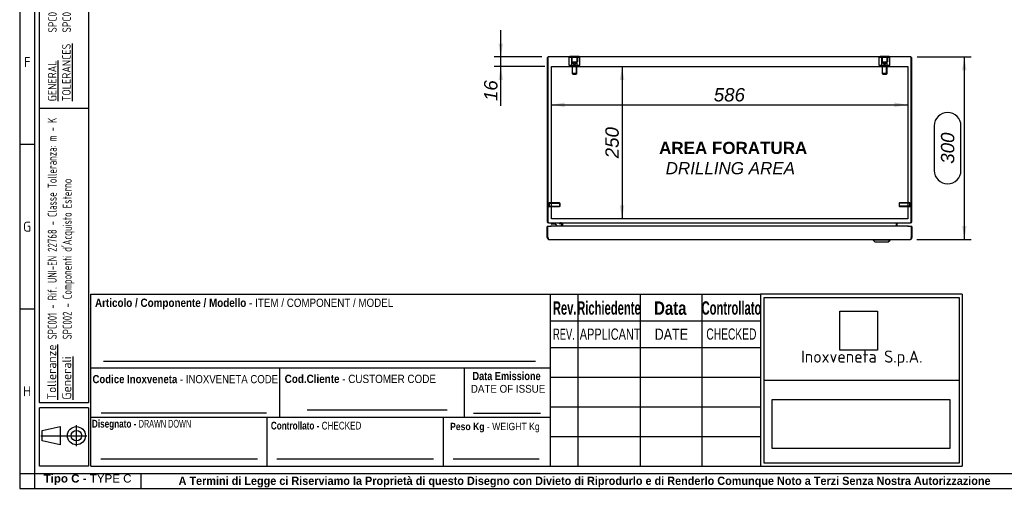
# Model space of a CAD drawing. Extents: x 6 to 412, y 11 to 288.
# Tile 1 of 3: x 6 to 209, y 11 to 107. Entities that reach past the tile are written whole.
import ezdxf
from ezdxf.enums import TextEntityAlignment as Align
from ezdxf.lldxf.tags import DXFTag

# ---------------------------------------------------------------- set-up
doc = ezdxf.new("R2010")
doc.units = 0
doc.layers.get('0').update_dxf_attribs({"linetype": 'CONTINUOUS'})
for name, color, linetype in [('_TRANSLATION', 7, 'CONTINUOUS'), ('AE00417_01', 7, 'CONTINUOUS'), ('AE00907_02', 7, 'CONTINUOUS'), ('C0000000', 7, 'CONTINUOUS'), ('C0000000_04', 7, 'CONTINUOUS'), ('C0000000_05', 7, 'CONTINUOUS'), ('C0000000_08', 7, 'CONTINUOUS'), ('C0000000_25', 7, 'CONTINUOUS'), ('C0000000_66', 7, 'CONTINUOUS'), ('DEFAULT', 7, 'CONTINUOUS'), ('DV5_DEFAULT', 7, 'CONTINUOUS'), ('SBAVATURE', 7, 'CONTINUOUS'), ('SERRATURA_SUP', 7, 'CONTINUOUS')]:
    doc.layers.add(name, color=color, linetype=linetype)
doc.styles.add('SEACAD_ARIAL', font='arial.ttf')
doc.styles.add('SEACAD_ARIAL_NARROW', font='ARIALN.TTF', dxfattribs={"width": 0.8})
doc.styles.add('SEACAD_ARIALB', font='arialbd.ttf', dxfattribs={"width": 0.9})
doc.styles.add('SEACAD_ARIALI', font='ariali.ttf')
doc.styles.add('SEACAD_SOLID_EDGE_ANSI', font='seans.ttf', dxfattribs={"width": 0.9})
doc.styles.add('SEACAD_SOLID_EDGE_ANSIB', font='seansbd.ttf', dxfattribs={"width": 0.9})
tags = doc.linetypes.add('CENTER2', pattern=[28.575, 19.05, -3.175, 3.175, -3.175]).pattern_tags.tags
tags[10:11] = [DXFTag(74, 4), DXFTag(75, 0), DXFTag(340, '0'), DXFTag(46, 0.0), DXFTag(50, 0.0), DXFTag(44, 0.0), DXFTag(45, 0.0)]
tags[8:9] = [DXFTag(74, 4), DXFTag(75, 0), DXFTag(340, '0'), DXFTag(46, 0.0), DXFTag(50, 0.0), DXFTag(44, 0.0), DXFTag(45, 0.0)]
tags[6:7] = [DXFTag(74, 4), DXFTag(75, 0), DXFTag(340, '0'), DXFTag(46, 0.0), DXFTag(50, 0.0), DXFTag(44, 0.0), DXFTag(45, 0.0)]
tags[4:5] = [DXFTag(74, 4), DXFTag(75, 0), DXFTag(340, '0'), DXFTag(46, 0.0), DXFTag(50, 0.0), DXFTag(44, 0.0), DXFTag(45, 0.0)]
tags = doc.linetypes.add('HIDDEN2', pattern=[4.7625, 3.175, -1.5875]).pattern_tags.tags
tags[6:7] = [DXFTag(74, 4), DXFTag(75, 0), DXFTag(340, '0'), DXFTag(46, 0.0), DXFTag(50, 0.0), DXFTag(44, 0.0), DXFTag(45, 0.0)]
tags[4:5] = [DXFTag(74, 4), DXFTag(75, 0), DXFTag(340, '0'), DXFTag(46, 0.0), DXFTag(50, 0.0), DXFTag(44, 0.0), DXFTag(45, 0.0)]
doc.dimstyles.new('ISO', dxfattribs={"dimtxt": 0.34375, "dimasz": 0.34375, "dimexe": 0.171875, "dimexo": 0.171875, "dimgap": 0.085938, "dimtad": 1, "dimdec": 1, "dimlfac": 8, "dimtxsty": 'SEACAD_ARIAL', "dimsah": 1, "dimcen": 0.171875, "dimadec": 1, "dimazin": 3, "dimtfac": 0.7, "dimtdec": 3, "dimtmove": 0, "dimatfit": 3})
picture_1 = doc.add_image_def('image1.jpg', size_in_pixel=(55, 57))
picture_2 = doc.add_image_def('image2.bmp', size_in_pixel=(138, 38))

# ---------------------------------------------------------------- blocks, each defined once
blk = doc.blocks.new('SE4')
at = {"layer": 'AE00417_01', "color": 7, "linetype": 'HIDDEN2'}
for p, q in [((114.95, 69.71), (114.82, 69.71)), ((114.95, 69.71), (114.95, 68.77)), ((115.07, 69.61), (115.07, 68.86)), ((117.23, 69.61), (115.07, 69.61)), ((115.07, 69.54), (117.3, 69.54)), ((115.07, 68.94), (117.3, 68.94)), ((115.07, 68.86), (117.23, 68.86)), ((117.23, 69.61), (117.23, 68.86)), ((117.32, 69.52), (117.23, 69.61)), ((117.23, 68.86), (117.32, 68.96)), ((117.32, 68.96), (117.32, 69.52)), ((187.12, 69.61), (187.02, 69.52)), ((187.02, 69.52), (187.02, 68.96)), ((187.02, 68.96), (187.12, 68.86)), ((189.27, 69.54), (187.04, 69.54)), ((189.27, 68.94), (187.04, 68.94)), ((187.12, 68.86), (187.12, 69.61)), ((189.27, 69.61), (187.12, 69.61)), ((187.12, 68.86), (189.27, 68.86)), ((189.27, 68.86), (189.27, 69.61)), ((189.4, 68.77), (189.4, 69.71)), ((189.52, 69.71), (189.4, 69.71)), ((114.82, 68.77), (114.95, 68.77)), ((189.4, 68.77), (189.52, 68.77))]:
    blk.add_line(p, q, dxfattribs=at)
at = {"layer": 'AE00417_01', "color": 7, "linetype": 'CONTINUOUS'}
for p, q in [((114.82, 69.71), (114.82, 69.71)), ((189.52, 69.71), (189.52, 69.71)), ((114.82, 68.77), (114.82, 68.77)), ((189.52, 68.77), (189.52, 68.77))]:
    blk.add_line(p, q, dxfattribs=at)
at = {"layer": 'AE00417_01', "color": 7, "linetype": 'HIDDEN2'}
for centre, start, end in [((115.01, 69.61), 180, 0), ((115.01, 68.86), 0, 180), ((189.33, 69.61), 180, 0), ((189.33, 68.86), 0, 180)]:
    blk.add_arc(centre, 0.0625, start, end, dxfattribs=at)
at = {"layer": 'AE00907_02', "color": 7, "linetype": 'CONTINUOUS'}
for centre, start, end in [((115.45, 98.84), 178.0727, 180), ((115.45, 93.87), 180, 181.9273)]:
    blk.add_arc(centre, 0.625, start, end, dxfattribs=at)
at = {"layer": 'C0000000', "color": 7, "linetype": 'HIDDEN2'}
for p, q in [((119.76, 99.46), (119.21, 99.46)), ((119.21, 97.84), (119.21, 99.46)), ((119.67, 99.46), (119.67, 98.59)), ((120.84, 99.46), (119.76, 99.46)), ((119.76, 97.84), (119.76, 99.46)), ((119.77, 99.46), (119.77, 98.59)), ((120.82, 98.59), (120.82, 99.46)), ((121.38, 99.46), (120.84, 99.46)), ((120.84, 97.84), (120.84, 99.46)), ((120.92, 99.46), (120.92, 98.59)), ((121.38, 97.84), (121.38, 99.46)), ((119.76, 97.84), (119.21, 97.84)), ((119.67, 98.59), (120.92, 98.59)), ((120.84, 97.84), (119.76, 97.84)), ((119.77, 98.59), (119.77, 98.46)), ((119.77, 98.46), (120.82, 98.46)), ((119.77, 98.46), (120.3, 98.15)), ((119.8, 97.84), (119.8, 96.21)), ((119.89, 96.12), (119.89, 97.84)), ((120.3, 98.15), (120.82, 98.46)), ((120.7, 96.12), (120.7, 97.84)), ((120.8, 96.21), (120.8, 97.84)), ((120.82, 98.46), (120.82, 98.59)), ((121.38, 97.84), (120.84, 97.84)), ((120.8, 96.21), (119.8, 96.21)), ((119.8, 96.21), (119.92, 96.09)), ((119.92, 96.09), (120.67, 96.09)), ((120.67, 96.09), (120.8, 96.21))]:
    blk.add_line(p, q, dxfattribs=at)
at = {"layer": 'C0000000', "color": 7, "linetype": 'CONTINUOUS'}
for p, q in [((119.36, 99.74), (121.23, 99.74)), ((119.36, 99.74), (119.36, 99.61)), ((121.23, 99.61), (121.23, 99.74)), ((115.53, 65.36), (115.53, 65.36)), ((115.89, 65.24), (115.66, 65.24)), ((117.22, 65.49), (117.22, 65.24)), ((117.6, 64.86), (117.6, 65.24))]:
    blk.add_line(p, q, dxfattribs=at)
for centre, radius, start, end in [((115.66, 65.36), 0.125, 90, 180), ((115.66, 65.36), 0.125, 180, 270), ((115.89, 63.86), 1.38, 46.819, 90)]:
    blk.add_arc(centre, radius, start, end, dxfattribs=at)
blk.add_open_spline([(117.6, 65.24), (117.6, 65.27), (117.59, 65.3), (117.56, 65.36), (117.55, 65.39), (117.51, 65.43), (117.5, 65.44), (117.47, 65.46), (117.46, 65.46), (117.43, 65.48), (117.41, 65.48), (117.38, 65.49), (117.36, 65.49), (117.35, 65.49)], degree=3, knots=[0, 0, 0, 0, 0.25, 0.25, 0.5, 0.5, 0.625, 0.625, 0.75, 0.75, 0.875, 0.875, 1, 1, 1, 1], dxfattribs=at)
at = {"layer": 'C0000000_04', "color": 7, "linetype": 'HIDDEN2'}
for p, q in [((183.51, 99.46), (182.96, 99.46)), ((182.96, 97.84), (182.96, 99.46)), ((183.42, 99.46), (183.42, 98.59)), ((184.59, 99.46), (183.51, 99.46)), ((183.51, 97.84), (183.51, 99.46)), ((183.52, 99.46), (183.52, 98.59)), ((184.57, 98.59), (184.57, 99.46)), ((185.13, 99.46), (184.59, 99.46)), ((184.59, 97.84), (184.59, 99.46)), ((184.67, 99.46), (184.67, 98.59)), ((185.13, 97.84), (185.13, 99.46)), ((183.51, 97.84), (182.96, 97.84)), ((183.42, 98.59), (184.67, 98.59)), ((184.59, 97.84), (183.51, 97.84)), ((183.52, 98.59), (183.52, 98.46)), ((183.52, 98.46), (184.57, 98.46)), ((183.52, 98.46), (184.05, 98.15)), ((183.55, 97.84), (183.55, 96.21)), ((183.64, 96.12), (183.64, 97.84)), ((184.05, 98.15), (184.57, 98.46)), ((184.45, 96.12), (184.45, 97.84)), ((184.55, 96.21), (184.55, 97.84)), ((184.57, 98.46), (184.57, 98.59)), ((185.13, 97.84), (184.59, 97.84)), ((184.55, 96.21), (183.55, 96.21)), ((183.55, 96.21), (183.67, 96.09)), ((183.67, 96.09), (184.42, 96.09)), ((184.42, 96.09), (184.55, 96.21))]:
    blk.add_line(p, q, dxfattribs=at)
at = {"layer": 'C0000000_05', "color": 7, "linetype": 'CONTINUOUS'}
for p, q in [((183.11, 99.74), (184.98, 99.74)), ((183.11, 99.74), (183.11, 99.61)), ((184.98, 99.61), (184.98, 99.74))]:
    blk.add_line(p, q, dxfattribs=at)
at = {"layer": 'C0000000_08', "color": 7, "linetype": 'CONTINUOUS'}
for p, q in [((114.82, 77.58), (114.82, 77.58)), ((114.82, 68.58), (114.82, 68.58))]:
    blk.add_line(p, q, dxfattribs=at)
at = {"layer": 'C0000000_25', "color": 7, "linetype": 'CONTINUOUS'}
for p, q in [((114.67, 99.3), (114.67, 65.8)), ((114.82, 99.57), (114.82, 99.3)), ((114.82, 99.3), (114.82, 99.57)), ((114.82, 99.3), (114.82, 65.8)), ((114.82, 65.8), (114.82, 99.3)), ((189.36, 99.61), (114.98, 99.61)), ((189.52, 99.57), (189.52, 99.3)), ((189.52, 99.3), (189.52, 99.57)), ((189.52, 65.8), (189.52, 99.3)), ((189.52, 99.3), (189.52, 65.8)), ((189.67, 65.8), (189.67, 99.3)), ((114.98, 65.49), (114.98, 65.49)), ((114.98, 65.49), (189.36, 65.49)), ((117.71, 65.33), (117.71, 64.86)), ((117.86, 65.33), (117.86, 65.49)), ((117.86, 65.33), (117.86, 64.86)), ((117.86, 64.86), (117.86, 65.33)), ((186.48, 65.33), (186.48, 65.49)), ((186.48, 64.86), (186.48, 65.33)), ((186.48, 65.33), (186.48, 64.86)), ((186.63, 64.86), (186.63, 65.33)), ((189.36, 65.49), (189.36, 65.49))]:
    blk.add_line(p, q, dxfattribs=at)
for centre, radius, start, end in [((114.98, 99.3), 0.313, 121.3323, 180), ((114.98, 99.3), 0.312, 90, 121.3323), ((189.36, 99.3), 0.313, 58.6677, 90), ((189.36, 99.3), 0.313, 0, 58.6677), ((114.98, 65.8), 0.313, 180, 270), ((117.55, 65.33), 0.163, 0, 90), ((117.55, 65.33), 0.313, 0, 31.3323), ((186.8, 65.33), 0.313, 148.6677, 180), ((186.8, 65.33), 0.163, 90, 180), ((189.36, 65.8), 0.313, 270, 0)]:
    blk.add_arc(centre, radius, start, end, dxfattribs=at)
for centre, major_axis, ratio, start_param, end_param in [((114.98, 99.3), (0, -0.313), 0.997824, 3.141593, 3.688444), ((189.36, 99.3), (0, -0.313), 0.997824, 2.594742, 3.141593), ((114.98, 65.8), (0, -0.313), 0.52, 4.712389, 6.283185), ((189.36, 65.8), (0, 0.313), 0.52, 3.141593, 4.712389)]:
    blk.add_ellipse(centre, major_axis=major_axis, ratio=ratio, start_param=start_param, end_param=end_param, dxfattribs=at)
at = {"layer": 'C0000000_66', "color": 7, "linetype": 'CONTINUOUS'}
for p, q in [((114.73, 64.86), (115.36, 64.86)), ((114.73, 64.86), (114.73, 62.5)), ((115.36, 64.86), (115.36, 64.68)), ((115.36, 64.68), (115.36, 64.86)), ((188.98, 64.86), (115.36, 64.86)), ((188.98, 64.86), (189.61, 64.86)), ((188.98, 64.86), (188.98, 64.68)), ((188.98, 64.68), (188.98, 64.86)), ((189.61, 62.5), (189.61, 64.86)), ((114.67, 62.5), (114.67, 64.68)), ((115.36, 64.69), (115.36, 64.69)), ((115.36, 64.68), (115.36, 64.68)), ((115.36, 64.68), (115.36, 64.68)), ((188.98, 64.68), (188.98, 64.68)), ((188.98, 64.68), (188.98, 64.68)), ((189.67, 64.68), (189.67, 62.5)), ((114.73, 62.5), (114.88, 62.5)), ((114.86, 62.17), (114.86, 62.5)), ((114.88, 62.5), (114.88, 62.17)), ((115.06, 62.11), (189.28, 62.11)), ((189.46, 62.5), (189.46, 62.17)), ((189.46, 62.5), (189.61, 62.5)), ((189.48, 62.17), (189.48, 62.5))]:
    blk.add_line(p, q, dxfattribs=at)
for centre, radius, start, end in [((114.86, 64.68), 0.188, 132.8769, 180), ((189.48, 64.68), 0.188, 0, 47.1231), ((115.06, 62.5), 0.387, 180, 238.927), ((115.06, 62.5), 0.2, 180, 209.0162), ((115.06, 62.5), 0.387, 238.927, 270), ((189.28, 62.5), 0.387, 270, 301.073), ((189.28, 62.5), 0.2, 330.9838, 360), ((189.28, 62.5), 0.387, 301.073, 0)]:
    blk.add_arc(centre, radius, start, end, dxfattribs=at)
for centre, start_param, end_param in [((115.06, 62.5), 2.599267, 3.141593), ((189.28, 62.5), 3.141593, 3.683918)]:
    blk.add_ellipse(centre, major_axis=(0, 0.388), ratio=0.874482, start_param=start_param, end_param=end_param, dxfattribs=at)
at = {"layer": 'DV5_DEFAULT', "color": 7, "linetype": 'CENTER2'}
for p, q in [((115.55, 66.36), (115.55, 97.61)), ((115.55, 97.61), (188.8, 97.61)), ((188.8, 97.61), (188.8, 66.36)), ((188.8, 66.36), (115.55, 66.36))]:
    blk.add_line(p, q, dxfattribs=at)
at = {"layer": 'SERRATURA_SUP', "color": 7, "linetype": 'CONTINUOUS'}
for p, q in [((181.67, 62.11), (181.67, 61.99)), ((185.17, 61.99), (181.67, 61.99)), ((181.67, 61.99), (182.05, 61.61)), ((182.05, 61.61), (184.8, 61.61)), ((184.8, 61.61), (185.17, 61.99)), ((185.17, 61.99), (185.17, 62.11))]:
    blk.add_line(p, q, dxfattribs=at)
blk = doc.blocks.new('DMBLK31')
at = {"layer": 'DEFAULT', "linetype": 'CONTINUOUS'}
for points in [[(104.69, 102.36), (105.14, 99.61), (105.6, 102.36)], [(104.69, 94.86), (105.6, 94.86), (105.14, 97.61)]]:
    blk.add_hatch(color=7, dxfattribs=at).paths.add_polyline_path(points)
at = {"layer": 'DEFAULT', "color": 7, "linetype": 'CONTINUOUS'}
for p, q in [((105.14, 89.58), (105.14, 105.11)), ((113.61, 99.61), (103.77, 99.61)), ((114.17, 97.61), (103.77, 97.61))]:
    blk.add_line(p, q, dxfattribs=at)
at = {"layer": 'DEFAULT', "color": 7, "linetype": 'CONTINUOUS', "style": 'SEACAD_ARIALI'}
blk.add_text('16', height=2.75, rotation=90, dxfattribs=at).set_placement((101.71, 90.54), align=Align.TOP_LEFT)
blk = doc.blocks.new('DMBLK32')
at = {"layer": 'DEFAULT', "linetype": 'CONTINUOUS'}
for points in [[(130.53, 94.86), (130.07, 97.61), (129.62, 94.86)], [(130.53, 69.11), (129.62, 69.11), (130.07, 66.36)]]:
    blk.add_hatch(color=7, dxfattribs=at).paths.add_polyline_path(points)
at = {"layer": 'DEFAULT', "color": 7, "linetype": 'CONTINUOUS'}
blk.add_line((130.07, 97.61), (130.07, 66.36), dxfattribs=at)
at = {"layer": 'DEFAULT', "color": 7, "linetype": 'CONTINUOUS', "style": 'SEACAD_ARIALI'}
blk.add_text('250', height=2.75, rotation=90, dxfattribs=at).set_placement((126.64, 78.78), align=Align.TOP_LEFT)
blk = doc.blocks.new('DMBLK33')
at = {"layer": 'DEFAULT', "linetype": 'CONTINUOUS'}
for points in [[(118.3, 89.31), (118.3, 90.23), (115.55, 89.77)], [(186.05, 89.31), (188.8, 89.77), (186.05, 90.23)]]:
    blk.add_hatch(color=7, dxfattribs=at).paths.add_polyline_path(points)
at = {"layer": 'DEFAULT', "color": 7, "linetype": 'CONTINUOUS'}
blk.add_line((115.55, 89.77), (188.8, 89.77), dxfattribs=at)
at = {"layer": 'DEFAULT', "color": 7, "linetype": 'CONTINUOUS', "style": 'SEACAD_ARIALI'}
blk.add_text('586', height=2.75, dxfattribs=at).set_placement((148.93, 93.21), align=Align.TOP_LEFT)
blk = doc.blocks.new('DMBLK50')
at = {"layer": 'DEFAULT', "linetype": 'CONTINUOUS'}
for points in [[(200.9, 96.86), (200.44, 99.61), (199.98, 96.86)], [(200.9, 64.86), (199.98, 64.86), (200.44, 62.11)]]:
    blk.add_hatch(color=7, dxfattribs=at).paths.add_polyline_path(points)
at = {"layer": 'DEFAULT', "color": 7, "linetype": 'CONTINUOUS'}
for p, q in [((190.73, 99.61), (201.82, 99.61)), ((200.44, 99.61), (200.44, 62.11)), ((194.25, 85.45), (194.25, 76.28)), ((199.75, 76.28), (199.75, 85.45)), ((190.66, 62.11), (201.82, 62.11))]:
    blk.add_line(p, q, dxfattribs=at)
for centre, start, end in [((197, 85.45), 0, 180), ((197, 76.28), 180, 0)]:
    blk.add_arc(centre, 2.75, start, end, dxfattribs=at)
at = {"layer": 'DEFAULT', "color": 7, "linetype": 'CONTINUOUS', "style": 'SEACAD_ARIALI'}
blk.add_text('300', height=2.75, rotation=90, dxfattribs=at).set_placement((195.63, 77.66), align=Align.TOP_LEFT)

msp = doc.modelspace()

# ---------------------------------------------------------------- linework, layer by layer
at = {"color": 7, "linetype": 'CONTINUOUS'}
for p, q in [((6.234, 287.588), (6.234, 10.959)), ((9.263, 81.632), (6.234, 81.632)), ((115.363, 15.502), (115.363, 50.84)), ((9.263, 47.809), (6.234, 47.809)), ((20.873, 35.694), (115.363, 35.694)), ((65.314, 27.113), (94.088, 27.113)), ((99.513, 26.42), (113.323, 26.42)), ((20.873, 25.598), (115.363, 25.598)), ((57.113, 15.502), (57.113, 25.598)), ((93.363, 15.502), (93.363, 25.598)), ((17.907, 19.617), (17.907, 23.942)), ((10.566, 21.779), (20.069, 21.779)), ((22.892, 17.017), (55.1, 17.017)), ((59.132, 17.017), (91.339, 17.017)), ((95.372, 17.017), (113.05, 17.017)), ((31.194, 10.954), (31.194, 13.983)), ((6.234, 10.959), (412.092, 10.959))]:
    msp.add_line(p, q, dxfattribs=at)
msp.add_lwpolyline([(14.582, 19.926), (10.875, 20.698), (10.875, 22.86), (14.582, 23.633), (14.582, 19.926)], dxfattribs=at)
for radius in [1.854, 1.081]:
    msp.add_circle((17.907, 21.779), radius, dxfattribs=at)
at = {"layer": 'DEFAULT', "color": 7, "linetype": 'CONTINUOUS'}
for p, q in [((9.263, 287.588), (9.263, 10.959)), ((10.273, 28.5), (10.273, 283.045)), ((20.369, 283.045), (20.369, 28.5)), ((20.369, 89), (10.273, 89)), ((20.873, 15.502), (20.873, 50.84)), ((20.873, 50.84), (115.363, 50.84)), ((115.366, 50.84), (158.566, 50.84)), ((120.966, 50.84), (120.966, 15.502)), ((133.766, 50.84), (133.766, 15.502)), ((146.466, 50.84), (146.466, 15.502)), ((199.966, 50.84), (158.564, 50.84)), ((158.566, 50.84), (158.566, 15.502)), ((199.966, 50.84), (199.966, 15.502)), ((159.267, 50.176), (199.367, 50.176)), ((159.267, 16.162), (159.267, 50.176)), ((199.367, 50.176), (199.367, 16.162)), ((115.366, 45.352), (158.566, 45.352)), ((115.366, 39.902), (158.566, 39.902)), ((59.713, 25.598), (59.713, 35.694)), ((97.713, 25.598), (97.713, 35.694)), ((115.366, 33.802), (158.566, 33.802)), ((159.267, 33.171), (199.367, 33.171)), ((20.369, 28.5), (10.273, 28.5)), ((20.369, 27.5), (10.273, 27.5)), ((10.273, 15.5), (10.273, 27.5)), ((20.369, 27.5), (20.369, 15.5)), ((115.366, 27.702), (158.566, 27.702)), ((115.366, 21.602), (158.566, 21.602)), ((20.369, 15.5), (10.273, 15.5)), ((20.873, 15.502), (115.363, 15.502)), ((115.366, 15.502), (158.566, 15.502)), ((158.564, 15.502), (199.966, 15.502)), ((199.367, 16.162), (159.267, 16.162)), ((6.234, 13.988), (412.092, 13.988))]:
    msp.add_line(p, q, dxfattribs=at)
at = {"layer": 'SBAVATURE', "color": 7, "linetype": 'CONTINUOUS'}
for p, q in [((23.432, 37.088), (112.266, 37.088)), ((22.968, 26.474), (56.974, 26.474))]:
    msp.add_line(p, q, dxfattribs=at)

# ---------------------------------------------------------------- block references
at = {"layer": 'DEFAULT'}
msp.add_blockref('SE4', (0, 0), dxfattribs=at)

# ---------------------------------------------------------------- texts
at = {"attachment_point": 1, "rotation": 90}
for s, insert, char_height, width in [('{\\fSolid Edge ANSI|b0|i0|c0|p34;\\W0.84600x;\\C7;SPC001 - REFERENCE UNI-EN 22768 - TOLERANCE CLASS: m - K}\\P{\\fSolid Edge ANSI|b0|i0|c0|p34;\\W0.84600x;\\C7;SPC002 - }{\\fSolid Edge ANSI|b0|i0|c0|p34;\\W0.94000x;\\C7;EXTERNALLY PURCHASED COMPONENTS}', (12.101, 104.605), 1.75, 56.68133), ('{\\fSolid Edge ANSI|b1|i0|c0|p34;\\L\\C7;Tolleranze}\\P{\\fSolid Edge ANSI|b1|i0|c0|p34;\\L\\C7;Generali}', (11.89, 29.169), 1.85, 10.93945)]:
    msp.add_mtext(s, dxfattribs=dict(at, insert=insert, char_height=char_height, width=width))
for s, insert, char_height, width, style in [('{\\fSolid Edge ANSI|b0|i0|c0|p34;\\L\\C7;GENERAL}\\P{\\fSolid Edge ANSI|b0|i0|c0|p34;\\L\\C7;TOLERANCES}\\P', (12.048, 90.485), 1.75, 12.63203, 'SEACAD_SOLID_EDGE_ANSI'), ("{\\fSolid Edge ANSI|b1|i0|c0|p34;\\W0.82000x;\\C7;SPC001 - Rif. UNI-EN 22768 - Classe Tolleranza: m - K}\\P{\\fSolid Edge ANSI|b1|i0|c0|p34;\\W0.82000x;\\C7;SPC002 - Componenti d'Acquisto Esterno}", (12, 41.571), 1.85, 46.58795, 'SEACAD_SOLID_EDGE_ANSIB')]:
    msp.add_mtext(s, dxfattribs=dict(at, insert=insert, char_height=char_height, width=width, style=style))
for s, insert, char_height, width, attachment_point in [('{\\fSolid Edge ANSI|b0||i0||c0|p34;\\C7;\\H2.019192;\\W1.;F}', (7.783, 97.538), 2.01919, 2.2716, 8), ('{\\fSolid Edge ANSI|b0||i0||c0|p34;\\C7;\\H2.019192;\\W1.;G}', (7.757, 63.716), 2.01919, 2.5871, 8), ('{\\fSolid Edge ANSI|b0||i0||c0|p34;\\C7;\\H2.5;\\W1.;Inoxveneta S.p.A.}', (179.366, 37.657), 2.5, 38.9068, 5), ('{\\fSolid Edge ANSI|b0||i0||c0|p34;\\C7;\\H2.019192;\\W1.;H}', (7.759, 29.895), 2.01919, 2.7133, 8), ('{\\fArial|b1||i0||c0|p34;\\C7;\\H1.7;\\W1.;Tipo C - }{\\fArial|b0||i0||c0|p34;\\C7;\\H1.7;\\W1.;TYPE C}', (20.186, 11.634), 1.7, 18.15868, 8), ('{\\fArial|b1||i0||c0|p34;\\C7;\\H1.7;\\W0.94;A Termini di Legge ci Riserviamo la Proprietà di questo Disegno con Divieto di Riprodurlo e di Renderlo Comunque Noto a Terzi Senza Nostra Autorizzazione}', (122.366, 11.137), 1.7, 175.01141, 8)]:
    msp.add_mtext(s, dxfattribs=dict(insert=insert, char_height=char_height, width=width, attachment_point=attachment_point))
for s, insert, char_height, width, attachment_point, style in [('{\\fArial|b1||i0||c0|p34;\\C7;\\H1.7163132;\\W0.846;Articolo / Componente / Modello}{\\fArial|b0||i0||c0|p34;\\C7;\\H1.7163132;\\W0.846; - ITEM}{\\fArial|b0||i0||c0|p34;\\C7;\\H1.7;\\W0.846; / COMPONENT / MODEL}', (21.72, 47.719), 1.716313, 61.3875, 7, 'SEACAD_ARIAL'), ('{\\fArial|b1||i0||c0|p34;\\C7;\\H2.75;\\W0.6;Rev.}', (118.275, 46.597), 2.75, 4.50348, 8, 'SEACAD_ARIALB'), ('{\\fArial|b1||i0||c0|p34;\\C7;\\H2.75;\\W0.6;Richiedente}', (127.374, 46.608), 2.75, 12.23036, 8, 'SEACAD_ARIALB'), ('{\\fArial|b1||i0||c0|p34;\\C7;\\H2.75;\\W0.8;Data}', (139.989, 46.585), 2.75, 6.78265, 8, 'SEACAD_ARIALB'), ('{\\fArial|b1||i0||c0|p34;\\C7;\\H2.75;\\W0.6;Controllato}', (152.564, 46.608), 2.75, 11.31616, 8, 'SEACAD_ARIALB'), ('{\\fArial|b0||i0||c0|p34;\\C7;\\H2.3;\\W0.6;REV.}', (118.125, 41.484), 2.3, 5.04266, 8, 'SEACAD_ARIAL'), ('{\\fArial|b0||i0||c0|p34;\\C7;\\H2.3;\\W0.7;APPLICANT}', (121.375, 41.459), 2.3, 12.12989, 7, 'SEACAD_ARIAL'), ('{\\fArial|b0||i0||c0|p34;\\C7;\\H2.3;\\W0.8;DATE}', (140.209, 41.484), 2.3, 7.08597, 8, 'SEACAD_ARIAL'), ('{\\fArial Narrow|b0||i0||c0|p34;\\C7;\\H2.3;\\W0.8;CHECKED}', (152.548, 41.483), 2.3, 10.75184, 8, 'SEACAD_ARIAL_NARROW'), ('{\\fArial|b1||i0||c0|p34;\\C7;\\H1.7163132;\\W0.846;Cod.Cliente}{\\fArial|b0||i0||c0|p34;\\C7;\\H1.7163132;\\W0.846; - CUSTOMER CODE}', (60.714, 32.572), 1.716313, 31.52647, 7, 'SEACAD_ARIAL'), ('{\\fArial|b1||i0||c0|p34;\\C7;\\H1.7;\\W0.792;Data Emissione}', (99.324, 33.173), 1.7, 14.35739, 7, 'SEACAD_ARIALB'), ('{\\fArial|b1||i0||c0|p34;\\C7;\\H1.67;\\W0.846;Codice Inoxveneta}{\\fArial|b0||i0||c0|p34;\\C7;\\H1.67;\\W0.846; - INOXVENETA CODE}', (21.196, 32.543), 1.67, 38.23236, 7, 'SEACAD_ARIAL'), ('{\\fArial|b0||i0||c0|p34;\\C7;\\H1.6;\\W0.9;DATE OF ISSUE}', (98.978, 30.59), 1.6, 15.11655, 7, 'SEACAD_ARIAL'), ('{\\fArial|b1||i0||c0|p34;\\C7;\\H1.6;\\W0.752;Disegnato - }{\\fArial Narrow|b0||i0||c0|p34;\\C7;\\H1.5875;\\W0.752;\\T1.;DRAWN DOWN}', (31.284, 22.95), 1.6, 19.88117, 8, 'SEACAD_ARIAL_NARROW'), ('{\\fArial|b1||i0||c0|p34;\\C7;\\H1.6;\\W0.752;Controllato - }{\\fArial|b0||i0||c0|p34;\\C7;\\H1.5875;\\W0.752;\\T1.;CHECKED}{\\fArial|b1||i0||c0|p34;\\C7;\\H1.6;\\W0.752; }', (67.172, 23.026), 1.6, 18.83287, 8, 'SEACAD_ARIALB'), ('{\\fArial|b1||i0||c0|p34;\\C7;\\H1.5;\\W0.846;Peso Kg}{\\fArial|b0||i0||c0|p34;\\C7;\\H1.5;\\W0.846; - WEIGHT Kg}', (94.712, 22.459), 1.5, 18.73278, 7, 'SEACAD_ARIAL')]:
    msp.add_mtext(s, dxfattribs=dict(insert=insert, char_height=char_height, width=width, attachment_point=attachment_point, style=style))
at = {"layer": '_TRANSLATION', "insert": (152.332, 78.813), "char_height": 3, "width": 34.96354, "attachment_point": 5}
msp.add_mtext('{\\fArial|b0||i0||c0|p34;\\C7;\\H3.;\\W1.; }{\\fArial|b1||i0||c0|p34;\\C7;\\H2.5;\\W1.;AREA FORATURA \\P}{\\fArial|b0||i1||c0|p34;\\C7;\\H2.5;\\W1.;DRILLING AREA}', dxfattribs=at)

# ---------------------------------------------------------------- dimensions: what is measured, and where the dimension line sits
at = {"layer": 'DEFAULT', "color": 7, "linetype": 'CONTINUOUS'}
for base, p1, p2, angle, picture, middle, dimtype in [((105.145, 99.614), (115.547, 97.614), (114.984, 99.614), 90, 'DMBLK31', (105.145, 95.846), 160), ((200.44, 99.614), (189.359, 99.614), (189.284, 62.114), 269.88501, 'DMBLK50', (200.44, 80.864), 161), ((130.073, 97.614), (115.547, 97.614), (115.547, 66.364), 270, 'DMBLK32', (130.073, 81.989), 161), ((115.547, 89.771), (115.547, 97.614), (188.797, 97.614), 0, 'DMBLK33', (152.172, 89.771), 161)]:
    dim = msp.add_linear_dim(base=base, p1=p1, p2=p2, angle=angle, text='\\A1;<>', dimstyle='ISO', override={"dimtxt": 2.75, "dimasz": 2.75, "dimexe": 1.375, "dimexo": 1.375, "dimgap": 0.6875, "dimcen": 1.375}, dxfattribs=at)
    dim.commit()
    dim.dimension.update_dxf_attribs({"geometry": picture, "text_midpoint": middle, "dimtype": dimtype})

# ---------------------------------------------------------------- pictures from other files: only their frames are drawn
image = msp.add_image(picture_1, insert=(174.862, 39.378), size_in_units=(7.719, 8), rotation=0)
image.dxf.flags = 7
image = msp.add_image(picture_2, insert=(160.965, 19.172), size_in_units=(36.512, 10.054))
image.dxf.flags = 7

doc.saveas('drawing.dxf')
